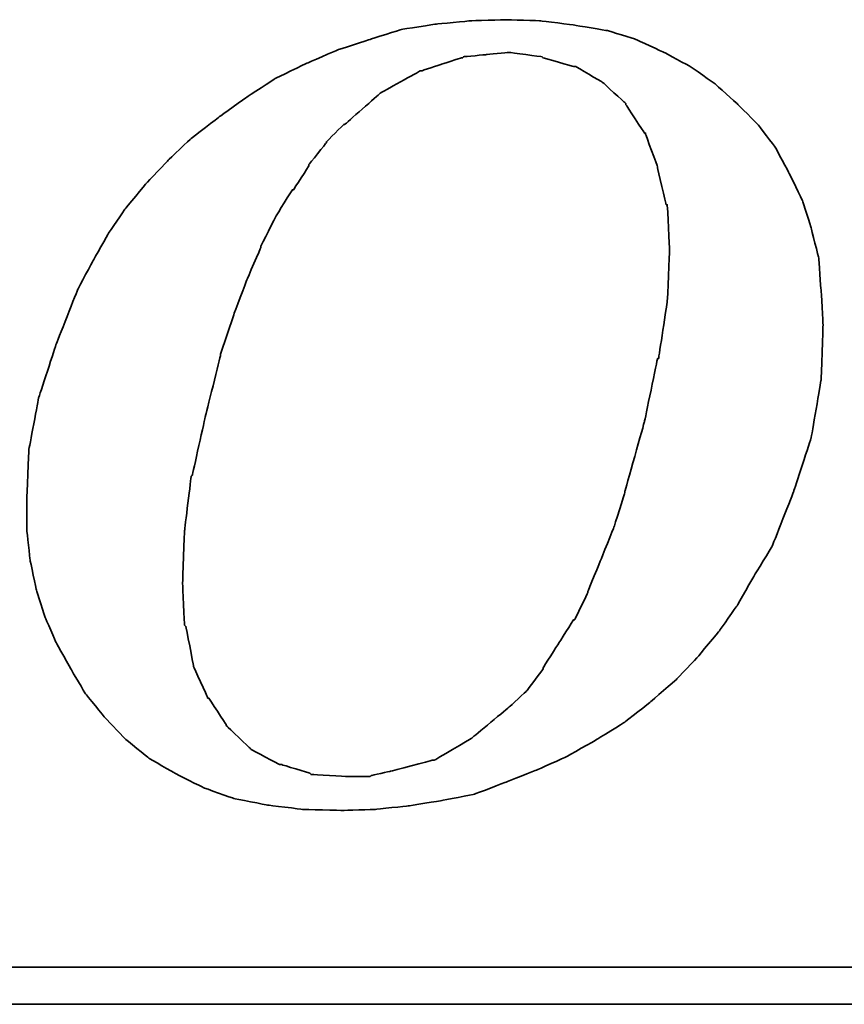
# Model space of a CAD drawing. Header units: millimetres. Extents: x 688 to 938, y 73 to 152.
# Tile 47 of 54: x 875.16 to 876.79, y 95.59 to 97.54. Entities that reach past the tile are written whole.
import ezdxf

# ---------------------------------------------------------------- set-up
doc = ezdxf.new("R2010")
doc.units = ezdxf.units.MM
doc.header["$LTSCALE"] = 0.1
doc.layers.add('DIM', color=4, linetype='CONTINUOUS')
doc.layers.add('layer 1', color=7, linetype='CONTINUOUS')

# ---------------------------------------------------------------- blocks, each defined once
blk = doc.blocks.new('TBI MOTION logo(完整正式版)')
at = {"layer": 'layer 1', "color": 22, "lineweight": 35}
for points, knots in [([(35.79625, -6.98375), (35.79625, -6.98375), (36.23125, -7.43875), (36.23125, -7.43875), (36.23125, -7.43875), (36.23125, -7.43875), (36.75625, -7.87125), (36.75625, -7.87125), (36.75625, -7.87125), (36.75625, -7.87125), (37.33125, -8.20375), (37.33125, -8.20375), (37.33125, -8.20375), (37.33125, -8.20375), (37.95625, -8.51875), (37.95625, -8.51875), (37.95625, -8.51875), (37.95625, -8.51875), (38.62625, -8.75875), (38.62625, -8.75875), (38.62625, -8.75875), (38.62625, -8.75875), (39.37125, -8.90375), (39.37125, -8.90375), (39.37125, -8.90375), (39.37125, -8.90375), (40.14125, -8.99875), (40.14125, -8.99875), (40.14125, -8.99875), (40.14125, -8.99875), (41.02625, -9.02375), (41.02625, -9.02375), (41.02625, -9.02375), (41.02625, -9.02375), (41.74625, -8.99875), (41.74625, -8.99875), (41.74625, -8.99875), (41.74625, -8.99875), (42.46625, -8.92375), (42.46625, -8.92375), (42.46625, -8.92375), (42.46625, -8.92375), (43.21125, -8.80625), (43.21125, -8.80625), (43.21125, -8.80625), (43.21125, -8.80625), (43.93125, -8.66375), (43.93125, -8.66375), (43.93125, -8.66375), (43.93125, -8.66375), (44.62625, -8.39875), (44.62625, -8.39875), (44.62625, -8.39875), (44.62625, -8.39875), (45.29625, -8.13375), (45.29625, -8.13375), (45.29625, -8.13375), (45.29625, -8.13375), (45.94625, -7.84375), (45.94625, -7.84375), (45.94625, -7.84375), (45.94625, -7.84375), (46.61625, -7.46375), (46.61625, -7.46375), (46.61625, -7.46375), (46.61625, -7.46375), (47.24125, -7.07875), (47.24125, -7.07875), (47.24125, -7.07875), (47.24125, -7.07875), (47.81625, -6.62375), (47.81625, -6.62375), (47.81625, -6.62375), (47.81625, -6.62375), (48.36875, -6.14375), (48.36875, -6.14375), (48.36875, -6.14375), (48.36875, -6.14375), (48.84625, -5.64125), (48.84625, -5.64125), (48.84625, -5.64125), (48.84625, -5.64125), (49.32625, -5.06375), (49.32625, -5.06375), (49.32625, -5.06375), (49.32625, -5.06375), (49.71125, -4.51374), (49.71125, -4.51374), (49.71125, -4.51374), (49.71125, -4.51374), (50.09625, -3.83874), (50.09625, -3.83874), (50.09625, -3.83874), (50.09625, -3.83874), (50.48125, -3.21374), (50.48125, -3.21374), (50.48125, -3.21374), (50.48125, -3.21374), (50.96125, -1.99125), (50.96125, -1.99125), (50.96125, -1.99125), (50.96125, -1.99125), (51.34375, -0.81875), (51.34375, -0.81875), (51.34375, -0.81875), (51.34375, -0.81875), (51.56125, 0.45624), (51.56125, 0.45624), (51.56125, 0.45624), (51.56125, 0.45624), (51.60625, 1.67624), (51.60625, 1.67624), (51.60625, 1.67624), (51.60625, 1.67624), (51.56125, 2.44625), (51.56125, 2.44625), (51.56125, 2.44625), (51.56125, 2.44625), (51.51125, 3.14125), (51.51125, 3.14125), (51.51125, 3.14125), (51.51125, 3.14125), (51.34375, 3.81125), (51.34375, 3.81125), (51.34375, 3.81125), (51.34375, 3.81125), (51.15125, 4.41125), (51.15125, 4.41125), (51.15125, 4.41125), (51.15125, 4.41125), (50.86125, 5.01125), (50.86125, 5.01125), (50.86125, 5.01125), (50.86125, 5.01125), (50.55125, 5.58875), (50.55125, 5.58875), (50.55125, 5.58875), (50.55125, 5.58875), (50.16625, 6.09125), (50.16625, 6.09125), (50.16625, 6.09125), (50.16625, 6.09125), (49.71125, 6.54875), (49.71125, 6.54875), (49.71125, 6.54875), (49.71125, 6.54875), (49.23125, 6.98125), (49.23125, 6.98125), (49.23125, 6.98125), (49.23125, 6.98125), (48.67875, 7.36625), (48.67875, 7.36625), (48.67875, 7.36625), (48.67875, 7.36625), (48.10375, 7.67625), (48.10375, 7.67625), (48.10375, 7.67625), (48.10375, 7.67625), (47.48125, 7.96375), (47.48125, 7.96375), (47.48125, 7.96375), (47.48125, 7.96375), (46.85625, 8.15625), (46.85625, 8.15625), (46.85625, 8.15625), (46.85625, 8.15625), (46.13625, 8.27624), (46.13625, 8.27624), (46.13625, 8.27624), (46.13625, 8.27624), (45.39125, 8.37125), (45.39125, 8.37125), (45.39125, 8.37125), (45.39125, 8.37125), (44.62625, 8.39624), (44.62625, 8.39624), (44.62625, 8.39624), (44.62625, 8.39624), (43.83625, 8.37125), (43.83625, 8.37125), (43.83625, 8.37125), (43.83625, 8.37125), (43.09125, 8.30125), (43.09125, 8.30125), (43.09125, 8.30125), (43.09125, 8.30125), (42.32125, 8.18125), (42.32125, 8.18125), (42.32125, 8.18125), (42.32125, 8.18125), (41.62875, 7.96375), (41.62875, 7.96375), (41.62875, 7.96375), (41.62875, 7.96375), (40.90625, 7.72625), (40.90625, 7.72625), (40.90625, 7.72625), (40.90625, 7.72625), (40.23624, 7.43625), (40.23624, 7.43625), (40.23624, 7.43625), (40.23624, 7.43625), (39.54124, 7.10125), (39.54124, 7.10125), (39.54124, 7.10125), (39.54124, 7.10125), (38.91625, 6.69125), (38.91625, 6.69125), (38.91625, 6.69125), (38.91625, 6.69125), (38.31625, 6.26125), (38.31625, 6.26125), (38.31625, 6.26125), (38.31625, 6.26125), (37.69125, 5.78125), (37.69125, 5.78125), (37.69125, 5.78125), (37.69125, 5.78125), (37.18625, 5.30125), (37.18625, 5.30125), (37.18625, 5.30125), (37.18625, 5.30125), (36.70625, 4.79624), (36.70625, 4.79624), (36.70625, 4.79624), (36.70625, 4.79624), (36.23125, 4.22125), (36.23125, 4.22125), (36.23125, 4.22125), (36.23125, 4.22125), (35.87124, 3.69375), (35.87124, 3.69375), (35.87124, 3.69375), (35.87124, 3.69375), (35.53125, 3.09125), (35.53125, 3.09125), (35.53125, 3.09125), (35.53125, 3.09125), (35.19875, 2.47125), (35.19875, 2.47125), (35.19875, 2.47125), (35.19875, 2.47125), (34.71625, 1.24625), (34.71625, 1.24625), (34.71625, 1.24625), (34.71625, 1.24625), (34.33125, 0.06874), (34.33125, 0.06874), (34.33125, 0.06874), (34.33125, 0.06874), (34.11625, -1.07875), (34.11625, -1.07875), (34.11625, -1.07875), (34.11625, -1.07875), (34.07125, -2.15875), (34.07125, -2.15875), (34.07125, -2.15875), (34.07125, -2.15875), (34.07125, -2.85375), (34.07125, -2.85375), (34.07125, -2.85375), (34.07125, -2.85375), (34.14125, -3.50375), (34.14125, -3.50375), (34.14125, -3.50375), (34.14125, -3.50375), (34.28625, -4.17375), (34.28625, -4.17375), (34.28625, -4.17375), (34.28625, -4.17375), (34.47625, -4.77624), (34.47625, -4.77624), (34.47625, -4.77624), (34.47625, -4.77624), (34.71625, -5.32625), (34.71625, -5.32625), (34.71625, -5.32625), (34.71625, -5.32625), (35.05375, -5.92875), (35.05375, -5.92875), (35.05375, -5.92875), (35.05375, -5.92875), (35.36375, -6.45375), (35.36375, -6.45375), (35.36375, -6.45375), (35.36375, -6.45375), (35.79625, -6.98375), (35.79625, -6.98375)], [0, 0, 0, 0, 0.01388889, 0.01388889, 0.01388889, 0.0138889, 0.02777778, 0.02777778, 0.02777778, 0.02777779, 0.04166667, 0.04166667, 0.04166667, 0.04166668, 0.05555556, 0.05555556, 0.05555556, 0.05555557, 0.06944444, 0.06944444, 0.06944444, 0.06944445, 0.08333333, 0.08333333, 0.08333333, 0.08333334, 0.09722222, 0.09722222, 0.09722222, 0.09722223, 0.11111111, 0.11111111, 0.11111111, 0.11111112, 0.125, 0.125, 0.125, 0.12500001, 0.13888889, 0.13888889, 0.13888889, 0.1388889, 0.15277778, 0.15277778, 0.15277778, 0.15277779, 0.16666667, 0.16666667, 0.16666667, 0.16666668, 0.18055556, 0.18055556, 0.18055556, 0.18055557, 0.19444444, 0.19444444, 0.19444444, 0.19444445, 0.20833333, 0.20833333, 0.20833333, 0.20833334, 0.22222222, 0.22222222, 0.22222222, 0.22222223, 0.23611111, 0.23611111, 0.23611111, 0.23611112, 0.25, 0.25, 0.25, 0.25000001, 0.26388889, 0.26388889, 0.26388889, 0.2638889, 0.27777778, 0.27777778, 0.27777778, 0.27777779, 0.29166667, 0.29166667, 0.29166667, 0.29166668, 0.30555556, 0.30555556, 0.30555556, 0.30555557, 0.31944444, 0.31944444, 0.31944444, 0.31944445, 0.33333333, 0.33333333, 0.33333333, 0.33333334, 0.34722222, 0.34722222, 0.34722222, 0.34722223, 0.36111111, 0.36111111, 0.36111111, 0.36111112, 0.375, 0.375, 0.375, 0.37500001, 0.38888889, 0.38888889, 0.38888889, 0.3888889, 0.40277778, 0.40277778, 0.40277778, 0.40277779, 0.41666667, 0.41666667, 0.41666667, 0.41666668, 0.43055556, 0.43055556, 0.43055556, 0.43055557, 0.44444444, 0.44444444, 0.44444444, 0.44444445, 0.45833333, 0.45833333, 0.45833333, 0.45833334, 0.47222222, 0.47222222, 0.47222222, 0.47222223, 0.48611111, 0.48611111, 0.48611111, 0.48611112, 0.5, 0.5, 0.5, 0.50000001, 0.51388889, 0.51388889, 0.51388889, 0.5138889, 0.52777778, 0.52777778, 0.52777778, 0.52777779, 0.54166667, 0.54166667, 0.54166667, 0.54166668, 0.55555556, 0.55555556, 0.55555556, 0.55555557, 0.56944444, 0.56944444, 0.56944444, 0.56944445, 0.58333333, 0.58333333, 0.58333333, 0.58333334, 0.59722222, 0.59722222, 0.59722222, 0.59722223, 0.61111111, 0.61111111, 0.61111111, 0.61111112, 0.625, 0.625, 0.625, 0.62500001, 0.63888889, 0.63888889, 0.63888889, 0.6388889, 0.65277778, 0.65277778, 0.65277778, 0.65277779, 0.66666667, 0.66666667, 0.66666667, 0.66666668, 0.68055556, 0.68055556, 0.68055556, 0.68055557, 0.69444444, 0.69444444, 0.69444444, 0.69444445, 0.70833333, 0.70833333, 0.70833333, 0.70833334, 0.72222222, 0.72222222, 0.72222222, 0.72222223, 0.73611111, 0.73611111, 0.73611111, 0.73611112, 0.75, 0.75, 0.75, 0.75000001, 0.76388889, 0.76388889, 0.76388889, 0.7638889, 0.77777778, 0.77777778, 0.77777778, 0.77777779, 0.79166667, 0.79166667, 0.79166667, 0.79166668, 0.80555556, 0.80555556, 0.80555556, 0.80555557, 0.81944444, 0.81944444, 0.81944444, 0.81944445, 0.83333333, 0.83333333, 0.83333333, 0.83333334, 0.84722222, 0.84722222, 0.84722222, 0.84722223, 0.86111111, 0.86111111, 0.86111111, 0.86111112, 0.875, 0.875, 0.875, 0.87500001, 0.88888889, 0.88888889, 0.88888889, 0.8888889, 0.90277778, 0.90277778, 0.90277778, 0.90277779, 0.91666667, 0.91666667, 0.91666667, 0.91666668, 0.93055556, 0.93055556, 0.93055556, 0.93055557, 0.94444444, 0.94444444, 0.94444444, 0.94444445, 0.95833333, 0.95833333, 0.95833333, 0.95833334, 0.97222222, 0.97222222, 0.97222222, 0.97222223, 0.98611111, 0.98611111, 0.98611111, 0.98611112, 1, 1, 1, 1]), ([(38.33875, 1.03124), (38.33875, 1.03124), (38.62625, 1.89625), (38.62625, 1.89625), (38.62625, 1.89625), (38.62625, 1.89625), (38.91625, 2.66375), (38.91625, 2.66375), (38.91625, 2.66375), (38.91625, 2.66375), (39.22625, 3.38125), (39.22625, 3.38125), (39.22625, 3.38125), (39.22625, 3.38125), (39.22625, 3.40624), (39.22625, 3.40624), (39.22625, 3.40624), (39.22625, 3.40624), (39.56124, 4.07624), (39.56124, 4.07624), (39.56124, 4.07624), (39.56124, 4.07624), (39.92125, 4.65125), (39.92125, 4.65125), (39.92125, 4.65125), (39.92125, 4.65125), (39.94625, 4.65125), (39.94625, 4.65125), (39.94625, 4.65125), (39.94625, 4.65125), (40.28125, 5.17875), (40.28125, 5.17875), (40.28125, 5.17875), (40.28125, 5.17875), (40.28125, 5.20375), (40.28125, 5.20375), (40.28125, 5.20375), (40.28125, 5.20375), (40.66875, 5.68625), (40.66875, 5.68625), (40.66875, 5.68625), (40.66875, 5.68625), (40.66875, 5.70625), (40.66875, 5.70625), (40.66875, 5.70625), (40.66875, 5.70625), (41.05124, 6.09125), (41.05124, 6.09125), (41.05124, 6.09125), (41.05124, 6.09125), (41.07625, 6.09125), (41.07625, 6.09125), (41.07625, 6.09125), (41.07625, 6.09125), (41.84125, 6.76625), (41.84125, 6.76625), (41.84125, 6.76625), (41.84125, 6.76625), (41.86625, 6.78625), (41.86625, 6.78625), (41.86625, 6.78625), (41.86625, 6.78625), (42.73125, 7.26624), (42.73125, 7.26624), (42.73125, 7.26624), (42.73125, 7.26624), (42.75625, 7.26624), (42.75625, 7.26624), (42.75625, 7.26624), (42.75625, 7.26624), (43.18625, 7.41125), (43.18625, 7.41125), (43.18625, 7.41125), (43.18625, 7.41125), (43.64125, 7.55625), (43.64125, 7.55625), (43.64125, 7.55625), (43.64125, 7.55625), (43.66625, 7.55625), (43.66625, 7.55625), (43.66625, 7.55625), (43.66625, 7.55625), (43.69125, 7.58124), (43.69125, 7.58124), (43.69125, 7.58124), (43.69125, 7.58124), (44.19125, 7.62625), (44.19125, 7.62625), (44.19125, 7.62625), (44.19125, 7.62625), (44.67125, 7.67625), (44.67125, 7.67625), (44.67125, 7.67625), (44.67125, 7.67625), (44.69625, 7.67625), (44.69625, 7.67625), (44.69625, 7.67625), (44.69625, 7.67625), (45.41875, 7.58124), (45.41875, 7.58124), (45.41875, 7.58124), (45.41875, 7.58124), (45.44125, 7.55625), (45.44125, 7.55625), (45.44125, 7.55625), (45.44125, 7.55625), (46.11125, 7.36625), (46.11125, 7.36625), (46.11125, 7.36625), (46.11125, 7.36625), (46.13625, 7.36625), (46.13625, 7.36625), (46.13625, 7.36625), (46.13625, 7.36625), (46.15875, 7.36625), (46.15875, 7.36625), (46.15875, 7.36625), (46.15875, 7.36625), (46.73625, 7.02624), (46.73625, 7.02624), (46.73625, 7.02624), (46.73625, 7.02624), (46.76125, 7.00624), (46.76125, 7.00624), (46.76125, 7.00624), (46.76125, 7.00624), (47.24125, 6.57124), (47.24125, 6.57124), (47.24125, 6.57124), (47.24125, 6.57124), (47.26625, 6.54875), (47.26625, 6.54875), (47.26625, 6.54875), (47.26625, 6.54875), (47.26625, 6.52375), (47.26625, 6.52375), (47.26625, 6.52375), (47.26625, 6.52375), (47.67375, 5.89875), (47.67375, 5.89875), (47.67375, 5.89875), (47.67375, 5.89875), (47.69625, 5.89875), (47.69625, 5.89875), (47.69625, 5.89875), (47.69625, 5.89875), (47.69625, 5.87625), (47.69625, 5.87625), (47.69625, 5.87625), (47.69625, 5.87625), (47.96125, 5.15625), (47.96125, 5.15625), (47.96125, 5.15625), (47.96125, 5.15625), (47.96125, 5.13125), (47.96125, 5.13125), (47.96125, 5.13125), (47.96125, 5.13125), (48.15125, 4.31875), (48.15125, 4.31875), (48.15125, 4.31875), (48.15125, 4.31875), (48.17625, 4.31875), (48.17625, 4.31875), (48.17625, 4.31875), (48.17625, 4.31875), (48.17625, 4.29125), (48.17625, 4.29125), (48.17625, 4.29125), (48.17625, 4.29125), (48.22625, 3.33125), (48.22625, 3.33125), (48.22625, 3.33125), (48.22625, 3.33125), (48.22625, 3.30875), (48.22625, 3.30875), (48.22625, 3.30875), (48.22625, 3.30875), (48.17625, 2.20624), (48.17625, 2.20624), (48.17625, 2.20624), (48.17625, 2.20624), (48.17625, 2.18124), (48.17625, 2.18124), (48.17625, 2.18124), (48.17625, 2.18124), (47.98375, 0.93624), (47.98375, 0.93624), (47.98375, 0.93624), (47.98375, 0.93624), (47.96125, 0.93624), (47.96125, 0.93624), (47.96125, 0.93624), (47.96125, 0.93624), (47.67375, -0.45874), (47.67375, -0.45874), (47.67375, -0.45874), (47.67375, -0.45874), (47.24125, -1.99125), (47.24125, -1.99125), (47.24125, -1.99125), (47.24125, -1.99125), (47.24125, -2.01874), (47.24125, -2.01874), (47.24125, -2.01874), (47.24125, -2.01874), (47.00125, -2.78375), (47.00125, -2.78375), (47.00125, -2.78375), (47.00125, -2.78375), (46.71125, -3.50375), (46.71125, -3.50375), (46.71125, -3.50375), (46.71125, -3.50375), (46.42625, -4.19875), (46.42625, -4.19875), (46.42625, -4.19875), (46.42625, -4.19875), (46.42625, -4.22375), (46.42625, -4.22375), (46.42625, -4.22375), (46.42625, -4.22375), (46.13625, -4.82374), (46.13625, -4.82374), (46.13625, -4.82374), (46.13625, -4.82374), (46.11125, -4.82374), (46.11125, -4.82374), (46.11125, -4.82374), (46.11125, -4.82374), (45.77625, -5.35125), (45.77625, -5.35125), (45.77625, -5.35125), (45.77625, -5.35125), (45.44125, -5.87875), (45.44125, -5.87875), (45.44125, -5.87875), (45.44125, -5.87875), (45.44125, -5.90375), (45.44125, -5.90375), (45.44125, -5.90375), (45.44125, -5.90375), (45.10625, -6.35875), (45.10625, -6.35875), (45.10625, -6.35875), (45.10625, -6.35875), (45.08125, -6.38375), (45.08125, -6.38375), (45.08125, -6.38375), (45.08125, -6.38375), (44.69625, -6.74375), (44.69625, -6.74375), (44.69625, -6.74375), (44.69625, -6.74375), (43.88375, -7.41625), (43.88375, -7.41625), (43.88375, -7.41625), (43.88375, -7.41625), (43.85625, -7.43875), (43.85625, -7.43875), (43.85625, -7.43875), (43.85625, -7.43875), (43.04125, -7.91875), (43.04125, -7.91875), (43.04125, -7.91875), (43.04125, -7.91875), (43.01625, -7.91875), (43.01625, -7.91875), (43.01625, -7.91875), (43.01625, -7.91875), (42.99625, -7.91875), (42.99625, -7.91875), (42.99625, -7.91875), (42.99625, -7.91875), (42.08125, -8.15875), (42.08125, -8.15875), (42.08125, -8.15875), (42.08125, -8.15875), (41.65125, -8.25625), (41.65125, -8.25625), (41.65125, -8.25625), (41.65125, -8.25625), (41.62875, -8.27875), (41.62875, -8.27875), (41.62875, -8.27875), (41.62875, -8.27875), (41.60125, -8.27875), (41.60125, -8.27875), (41.60125, -8.27875), (41.60125, -8.27875), (41.12125, -8.27875), (41.12125, -8.27875), (41.12125, -8.27875), (41.12125, -8.27875), (40.35624, -8.23125), (40.35624, -8.23125), (40.35624, -8.23125), (40.35624, -8.23125), (40.33125, -8.23125), (40.33125, -8.23125), (40.33125, -8.23125), (40.33125, -8.23125), (40.30625, -8.20375), (40.30625, -8.20375), (40.30625, -8.20375), (40.30625, -8.20375), (39.68375, -8.01375), (39.68375, -8.01375), (39.68375, -8.01375), (39.68375, -8.01375), (39.66124, -8.01375), (39.66124, -8.01375), (39.66124, -8.01375), (39.66124, -8.01375), (39.63625, -8.01375), (39.63625, -8.01375), (39.63625, -8.01375), (39.63625, -8.01375), (39.01125, -7.67875), (39.01125, -7.67875), (39.01125, -7.67875), (39.01125, -7.67875), (38.98875, -7.65375), (38.98875, -7.65375), (38.98875, -7.65375), (38.98875, -7.65375), (38.48625, -7.17375), (38.48625, -7.17375), (38.48625, -7.17375), (38.48625, -7.17375), (38.45875, -7.14875), (38.45875, -7.14875), (38.45875, -7.14875), (38.45875, -7.14875), (38.45875, -7.12875), (38.45875, -7.12875), (38.45875, -7.12875), (38.45875, -7.12875), (38.07625, -6.54875), (38.07625, -6.54875), (38.07625, -6.54875), (38.07625, -6.54875), (38.05125, -6.54875), (38.05125, -6.54875), (38.05125, -6.54875), (38.05125, -6.54875), (38.05125, -6.52875), (38.05125, -6.52875), (38.05125, -6.52875), (38.05125, -6.52875), (37.74125, -5.85375), (37.74125, -5.85375), (37.74125, -5.85375), (37.74125, -5.85375), (37.74125, -5.82875), (37.74125, -5.82875), (37.74125, -5.82875), (37.74125, -5.82875), (37.57375, -4.96875), (37.57375, -4.96875), (37.57375, -4.96875), (37.57375, -4.96875), (37.54625, -4.94375), (37.54625, -4.94375), (37.54625, -4.94375), (37.54625, -4.94375), (37.50125, -4.03375), (37.50125, -4.03375), (37.50125, -4.03375), (37.50125, -4.03375), (37.50125, -4.00875), (37.50125, -4.00875), (37.50125, -4.00875), (37.50125, -4.00875), (37.54625, -2.85375), (37.54625, -2.85375), (37.54625, -2.85375), (37.54625, -2.85375), (37.69125, -1.65875), (37.69125, -1.65875), (37.69125, -1.65875), (37.69125, -1.65875), (37.71624, -1.63375), (37.71624, -1.63375), (37.71624, -1.63375), (37.71624, -1.63375), (38.00375, -0.33875), (38.00375, -0.33875), (38.00375, -0.33875), (38.00375, -0.33875), (38.33875, 1.00624), (38.33875, 1.00624), (38.33875, 1.00624), (38.33875, 1.00624), (38.33875, 1.03124), (38.33875, 1.03124)], [0, 0, 0, 0, 0.01010101, 0.01010101, 0.01010101, 0.01010102, 0.02020202, 0.02020202, 0.02020202, 0.02020203, 0.03030303, 0.03030303, 0.03030303, 0.03030304, 0.04040404, 0.04040404, 0.04040404, 0.04040405, 0.05050505, 0.05050505, 0.05050505, 0.05050506, 0.06060606, 0.06060606, 0.06060606, 0.06060607, 0.07070707, 0.07070707, 0.07070707, 0.07070708, 0.08080808, 0.08080808, 0.08080808, 0.08080809, 0.09090909, 0.09090909, 0.09090909, 0.0909091, 0.1010101, 0.1010101, 0.1010101, 0.10101011, 0.11111111, 0.11111111, 0.11111111, 0.11111112, 0.12121212, 0.12121212, 0.12121212, 0.12121213, 0.13131313, 0.13131313, 0.13131313, 0.13131314, 0.14141414, 0.14141414, 0.14141414, 0.14141415, 0.15151515, 0.15151515, 0.15151515, 0.15151516, 0.16161616, 0.16161616, 0.16161616, 0.16161617, 0.17171717, 0.17171717, 0.17171717, 0.17171718, 0.18181818, 0.18181818, 0.18181818, 0.18181819, 0.19191919, 0.19191919, 0.19191919, 0.1919192, 0.2020202, 0.2020202, 0.2020202, 0.20202021, 0.21212121, 0.21212121, 0.21212121, 0.21212122, 0.22222222, 0.22222222, 0.22222222, 0.22222223, 0.23232323, 0.23232323, 0.23232323, 0.23232324, 0.24242424, 0.24242424, 0.24242424, 0.24242425, 0.25252525, 0.25252525, 0.25252525, 0.25252526, 0.26262626, 0.26262626, 0.26262626, 0.26262627, 0.27272727, 0.27272727, 0.27272727, 0.27272728, 0.28282828, 0.28282828, 0.28282828, 0.28282829, 0.29292929, 0.29292929, 0.29292929, 0.2929293, 0.3030303, 0.3030303, 0.3030303, 0.30303031, 0.31313131, 0.31313131, 0.31313131, 0.31313132, 0.32323232, 0.32323232, 0.32323232, 0.32323233, 0.33333333, 0.33333333, 0.33333333, 0.33333334, 0.34343434, 0.34343434, 0.34343434, 0.34343435, 0.35353535, 0.35353535, 0.35353535, 0.35353536, 0.36363636, 0.36363636, 0.36363636, 0.36363637, 0.37373737, 0.37373737, 0.37373737, 0.37373738, 0.38383838, 0.38383838, 0.38383838, 0.38383839, 0.39393939, 0.39393939, 0.39393939, 0.3939394, 0.4040404, 0.4040404, 0.4040404, 0.40404041, 0.41414141, 0.41414141, 0.41414141, 0.41414142, 0.42424242, 0.42424242, 0.42424242, 0.42424243, 0.43434343, 0.43434343, 0.43434343, 0.43434344, 0.44444444, 0.44444444, 0.44444444, 0.44444445, 0.45454545, 0.45454545, 0.45454545, 0.45454546, 0.46464646, 0.46464646, 0.46464646, 0.46464647, 0.47474747, 0.47474747, 0.47474747, 0.47474748, 0.48484848, 0.48484848, 0.48484848, 0.48484849, 0.49494949, 0.49494949, 0.49494949, 0.4949495, 0.50505051, 0.50505051, 0.50505051, 0.50505052, 0.51515152, 0.51515152, 0.51515152, 0.51515153, 0.52525253, 0.52525253, 0.52525253, 0.52525254, 0.53535354, 0.53535354, 0.53535354, 0.53535355, 0.54545455, 0.54545455, 0.54545455, 0.54545456, 0.55555556, 0.55555556, 0.55555556, 0.55555557, 0.56565657, 0.56565657, 0.56565657, 0.56565658, 0.57575758, 0.57575758, 0.57575758, 0.57575759, 0.58585859, 0.58585859, 0.58585859, 0.5858586, 0.5959596, 0.5959596, 0.5959596, 0.59595961, 0.60606061, 0.60606061, 0.60606061, 0.60606062, 0.61616162, 0.61616162, 0.61616162, 0.61616163, 0.62626263, 0.62626263, 0.62626263, 0.62626264, 0.63636364, 0.63636364, 0.63636364, 0.63636365, 0.64646465, 0.64646465, 0.64646465, 0.64646466, 0.65656566, 0.65656566, 0.65656566, 0.65656567, 0.66666667, 0.66666667, 0.66666667, 0.66666668, 0.67676768, 0.67676768, 0.67676768, 0.67676769, 0.68686869, 0.68686869, 0.68686869, 0.6868687, 0.6969697, 0.6969697, 0.6969697, 0.69696971, 0.70707071, 0.70707071, 0.70707071, 0.70707072, 0.71717172, 0.71717172, 0.71717172, 0.71717173, 0.72727273, 0.72727273, 0.72727273, 0.72727274, 0.73737374, 0.73737374, 0.73737374, 0.73737375, 0.74747475, 0.74747475, 0.74747475, 0.74747476, 0.75757576, 0.75757576, 0.75757576, 0.75757577, 0.76767677, 0.76767677, 0.76767677, 0.76767678, 0.77777778, 0.77777778, 0.77777778, 0.77777779, 0.78787879, 0.78787879, 0.78787879, 0.7878788, 0.7979798, 0.7979798, 0.7979798, 0.79797981, 0.80808081, 0.80808081, 0.80808081, 0.80808082, 0.81818182, 0.81818182, 0.81818182, 0.81818183, 0.82828283, 0.82828283, 0.82828283, 0.82828284, 0.83838384, 0.83838384, 0.83838384, 0.83838385, 0.84848485, 0.84848485, 0.84848485, 0.84848486, 0.85858586, 0.85858586, 0.85858586, 0.85858587, 0.86868687, 0.86868687, 0.86868687, 0.86868688, 0.87878788, 0.87878788, 0.87878788, 0.87878789, 0.88888889, 0.88888889, 0.88888889, 0.8888889, 0.8989899, 0.8989899, 0.8989899, 0.89898991, 0.90909091, 0.90909091, 0.90909091, 0.90909092, 0.91919192, 0.91919192, 0.91919192, 0.91919193, 0.92929293, 0.92929293, 0.92929293, 0.92929294, 0.93939394, 0.93939394, 0.93939394, 0.93939395, 0.94949495, 0.94949495, 0.94949495, 0.94949496, 0.95959596, 0.95959596, 0.95959596, 0.95959597, 0.96969697, 0.96969697, 0.96969697, 0.96969698, 0.97979798, 0.97979798, 0.97979798, 0.97979799, 0.98989899, 0.98989899, 0.98989899, 0.989899, 1, 1, 1, 1]), ([(75.90875, -9.47875), (75.90875, -9.47875), (75.90875, -12.28625), (75.90875, -12.28625), (75.90875, -12.28625), (75.90875, -12.28625), (75.90875, -12.47875), (75.90875, -12.47875), (75.90875, -12.47875), (75.90875, -12.47875), (75.71625, -12.47875), (75.71625, -12.47875), (75.71625, -12.47875), (75.71625, -12.47875), (-88.32875, -12.47875), (-88.32875, -12.47875), (-88.32875, -12.47875), (-88.32875, -12.47875), (-88.32875, -13.29375), (-88.32875, -13.29375), (-88.32875, -13.29375), (-88.32875, -13.29375), (82.89125, -13.29375), (82.89125, -13.29375), (82.89125, -13.29375), (82.89125, -13.29375), (75.90875, -9.47875), (75.90875, -9.47875)], [0, 0, 0, 0, 0.14285714, 0.14285714, 0.14285714, 0.14285715, 0.28571429, 0.28571429, 0.28571429, 0.2857143, 0.42857143, 0.42857143, 0.42857143, 0.42857144, 0.57142857, 0.57142857, 0.57142857, 0.57142858, 0.71428571, 0.71428571, 0.71428571, 0.71428572, 0.85714286, 0.85714286, 0.85714286, 0.85714287, 1, 1, 1, 1])]:
    blk.add_open_spline(points, degree=3, knots=knots, dxfattribs=at)

msp = doc.modelspace()

# ---------------------------------------------------------------- block references
at = {"layer": 'DIM', "color": 7, "xscale": 0.090033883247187, "yscale": 0.090033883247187, "zscale": 0.090033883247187}
msp.add_blockref('TBI MOTION logo(完整正式版)', (872.1053, 96.7856), dxfattribs=at)

doc.saveas('drawing.dxf')
